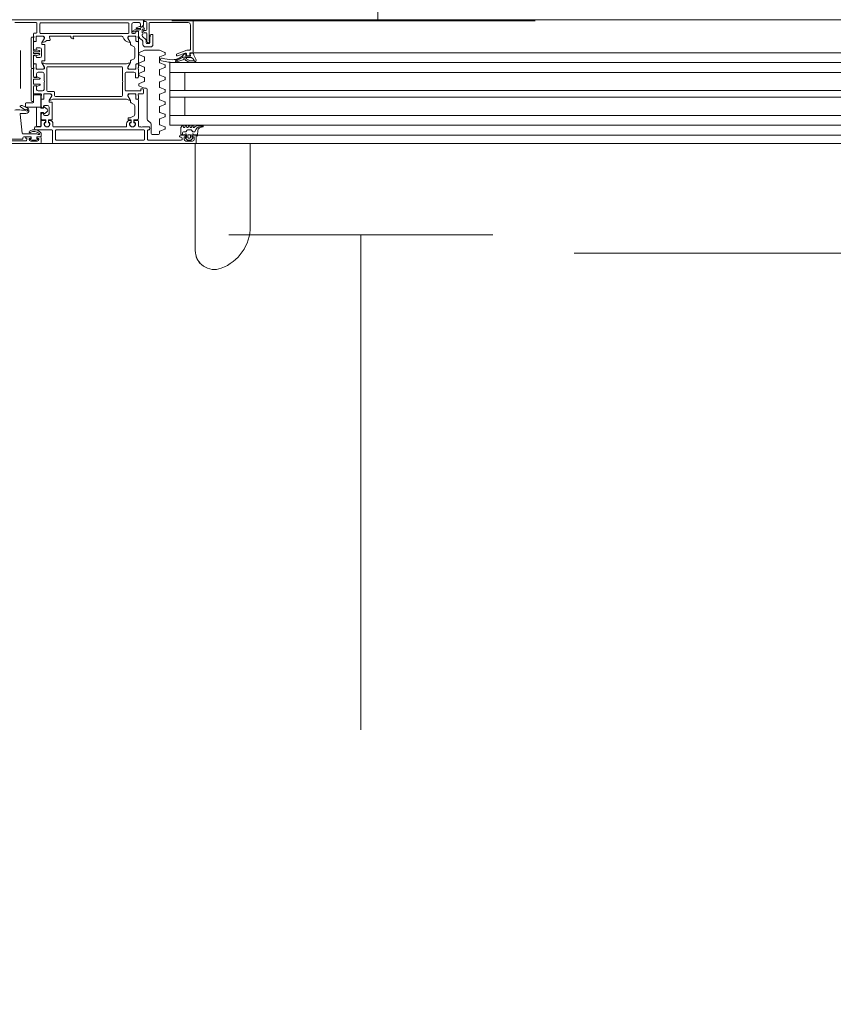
# Model space of a CAD drawing. Header units: centimetres. Extents: x -2424 to 1783, y 5 to 2907.
# Tile 43 of 94: x 392 to 441, y 960 to 1020. Entities that reach past the tile are written whole.
import ezdxf

# ---------------------------------------------------------------- set-up
doc = ezdxf.new("R2010")
doc.units = ezdxf.units.CM
doc.linetypes.add('Dash', pattern=[60, 30, -30])
doc.linetypes.add('Długa kreska', pattern=[142.875, 95.25, -47.625])
for name, color, linetype, lineweight in [('A-DETL', 90, 'Continuous', 9), ('A-DETL-GENF', 92, 'Continuous', 13), ('A-DOOR', 31, 'Continuous', 13)]:
    doc.layers.add(name, color=color, linetype=linetype, lineweight=lineweight)

msp = doc.modelspace()

# ---------------------------------------------------------------- linework, layer by layer
at = {"layer": 'A-DETL', "color": 251, "linetype": 'Dash', "lineweight": 9}
for p, q in [((423.389, 1019.9), (401.389, 1019.9)), ((420.842, 1006.951), (404.842, 1006.951))]:
    msp.add_line(p, q, dxfattribs=at)
at = {"layer": 'A-DETL', "color": 251, "linetype": 'Długa kreska', "lineweight": 9}
msp.add_line((1235.377, 1005.826), (294.377, 1005.826), dxfattribs=at)
at = {"layer": 'A-DETL', "color": 251, "linetype": 'Dash', "lineweight": 9}
for points, knots in [([(-555.623, 1472.575), (-478.908, 1472.575), (-450.623, 1472.575), (-439.123, 1472.575), (-439.123, 1461.075), (-439.123, 1432.79), (-439.123, 1329.11), (-439.123, 1326.281), (-439.123, 1289.326), (-402.167, 1289.326), (-399.339, 1289.326), (54.377, 1289.326), (347.204, 1289.326), (391.666, 1289.326), (413.877, 1267.114), (413.877, 1211.148), (413.877, 1019.9)], [0, 0, 0, 0, 1.274059, 1.834911, 2.395763, 3.964714, 5.438832, 7.007784, 7.847024, 8.686264, 14.083246, 22.278473, 30.929004, 34.961158, 36.402966, 39.45005, 39.45005, 39.45005, 39.45005]), ([(412.842, 1006.951), (412.842, 497.964), (412.842, 435.326), (370.988, 410.917), (291.377, 409.326)], [0, 0, 0, 0, 6.781245, 8.866954, 8.866954, 8.866954, 8.866954])]:
    msp.add_open_spline(points, degree=3, knots=knots, dxfattribs=at)
at = {"layer": 'A-DETL-GENF', "color": 251, "lineweight": 9}
for p, q in [((489.377, 1019.976), (338.377, 1019.976)), ((406.227, 1017.976), (472.957, 1017.976)), ((468.377, 1017.376), (406.227, 1017.376)), ((468.377, 1016.776), (406.227, 1016.776)), ((468.377, 1015.676), (406.227, 1015.676)), ((468.377, 1015.276), (406.227, 1015.276)), ((468.377, 1014.176), (406.227, 1014.176)), ((468.377, 1013.576), (406.227, 1013.576)), ((468.377, 1012.976), (406.227, 1012.976)), ((339.277, 1012.476), (488.477, 1012.476))]:
    msp.add_line(p, q, dxfattribs=at)
at = {"layer": 'A-DOOR', "color": 251, "lineweight": 9}
for p, q in [((393.177, 1019.806), (391.887, 1019.806)), ((393.227, 1019.216), (393.227, 1019.756)), ((393.397, 1019.726), (393.397, 1019.196)), ((398.747, 1019.776), (393.447, 1019.776)), ((398.797, 1019.196), (398.797, 1019.726)), ((398.967, 1019.696), (398.967, 1019.186)), ((399.407, 1019.796), (399.067, 1019.796)), ((399.24, 1019.489), (399.444, 1019.559)), ((399.467, 1019.451), (399.247, 1019.451)), ((399.877, 1019.376), (399.877, 1019.806)), ((402.377, 1019.806), (400.067, 1019.806)), ((402.527, 1019.976), (408.027, 1019.976)), ((402.527, 1018.176), (402.527, 1019.656)), ((392.877, 1018.876), (392.877, 1017.076)), ((393.027, 1018.976), (393.027, 1019.116)), ((393.027, 1018.686), (393.027, 1018.876)), ((393.047, 1018.904), (393.047, 1018.947)), ((393.077, 1019.166), (393.177, 1019.166)), ((393.186, 1018.956), (393.186, 1018.686)), ((393.187, 1018.925), (393.187, 1018.685)), ((393.627, 1018.976), (393.206, 1018.976)), ((393.571, 1018.975), (393.237, 1018.975)), ((393.447, 1019.146), (398.747, 1019.146)), ((393.524, 1018.592), (393.658, 1018.825)), ((393.984, 1018.94), (394.02, 1018.751)), ((395.257, 1018.976), (394.013, 1018.976)), ((395.277, 1018.946), (395.277, 1018.956)), ((395.432, 1018.826), (395.397, 1018.826)), ((398.377, 1018.976), (395.447, 1018.976)), ((398.88, 1018.592), (398.746, 1018.825)), ((399.198, 1018.976), (398.777, 1018.976)), ((398.832, 1018.975), (399.167, 1018.975)), ((399.017, 1019.136), (399.127, 1019.136)), ((399.018, 1019.287), (399.145, 1019.363)), ((399.193, 1019.234), (399.027, 1019.25)), ((399.171, 1019.371), (399.467, 1019.371)), ((399.215, 1019.261), (399.215, 1019.254)), ((399.217, 1018.925), (399.217, 1018.685)), ((399.218, 1018.686), (399.218, 1018.956)), ((399.362, 1019.281), (399.235, 1019.281)), ((399.357, 1018.947), (399.357, 1018.904)), ((399.377, 1019.226), (399.377, 1018.976)), ((399.377, 1018.876), (399.377, 1018.686)), ((399.382, 1019.032), (399.382, 1019.261)), ((399.607, 1019.376), (399.607, 1019.186)), ((399.607, 1019.086), (399.607, 1019.022)), ((399.671, 1018.899), (399.783, 1018.82)), ((399.827, 1019.186), (399.735, 1019.186)), ((399.877, 1018.688), (399.877, 1019.136)), ((400.139, 1019.076), (400.227, 1019.076)), ((400.247, 1019.056), (400.247, 1018.476)), ((393.027, 1018.605), (393.027, 1018.235)), ((393.156, 1018.656), (393.057, 1018.656)), ((393.157, 1018.655), (393.077, 1018.655)), ((393.227, 1018.276), (393.407, 1018.276)), ((393.517, 1018.496), (393.517, 1018.567)), ((393.687, 1018.476), (393.537, 1018.476)), ((393.707, 1017.496), (393.707, 1018.456)), ((393.991, 1018.716), (393.827, 1018.716)), ((398.887, 1018.522), (398.887, 1018.567)), ((399.107, 1018.338), (398.937, 1018.436)), ((399.157, 1017.7), (399.157, 1018.251)), ((399.247, 1018.655), (399.327, 1018.655)), ((399.347, 1018.656), (399.248, 1018.656)), ((399.377, 1018.605), (399.377, 1017.347)), ((399.594, 1018.727), (399.51, 1018.786)), ((399.647, 1018.476), (399.647, 1018.625)), ((400.097, 1018.326), (399.797, 1018.326)), ((399.847, 1018.697), (399.847, 1018.576)), ((399.914, 1018.603), (399.882, 1018.665)), ((399.897, 1018.526), (400.007, 1018.526)), ((399.997, 1018.576), (399.958, 1018.576)), ((400.047, 1018.656), (400.047, 1018.626)), ((392.227, 1015.803), (392.227, 1018.101)), ((393.017, 1017.951), (393.017, 1018.001)), ((393.027, 1017.716), (393.027, 1017.347)), ((393.047, 1018.031), (393.362, 1018.031)), ((393.362, 1017.921), (393.047, 1017.921)), ((393.101, 1018.138), (393.145, 1018.126)), ((393.145, 1017.825), (393.101, 1017.813)), ((393.177, 1018.151), (393.177, 1018.226)), ((393.177, 1017.726), (393.177, 1017.801)), ((393.37, 1018.103), (393.203, 1018.148)), ((393.203, 1017.804), (393.37, 1017.849)), ((393.407, 1017.676), (393.227, 1017.676)), ((393.392, 1018.061), (393.392, 1018.075)), ((393.392, 1017.878), (393.392, 1017.891)), ((393.507, 1018.176), (393.507, 1017.776)), ((399.397, 1017.884), (399.397, 1017.947)), ((399.428, 1017.993), (399.738, 1018.122)), ((399.716, 1017.718), (399.428, 1017.838)), ((399.747, 1017.532), (399.747, 1017.672)), ((399.757, 1018.126), (400.637, 1018.126)), ((400.647, 1017.672), (400.647, 1017.409)), ((400.656, 1018.122), (400.966, 1017.993)), ((400.966, 1017.838), (400.678, 1017.718)), ((400.996, 1017.878), (400.996, 1017.953)), ((402.039, 1017.691), (401.609, 1017.439)), ((401.641, 1017.529), (401.88, 1017.673)), ((401.677, 1017.826), (401.677, 1017.857)), ((401.71, 1017.904), (402.309, 1018.123)), ((402.21, 1017.948), (401.744, 1017.779)), ((402.187, 1017.704), (402.089, 1017.704)), ((402.178, 1017.916), (402.205, 1017.916)), ((402.235, 1017.889), (402.247, 1017.787)), ((402.277, 1017.826), (402.277, 1017.901)), ((402.277, 1017.761), (402.488, 1017.761)), ((402.326, 1018.126), (402.477, 1018.126)), ((402.427, 1017.776), (402.327, 1017.776)), ((402.477, 1017.926), (402.477, 1017.826)), ((402.518, 1017.794), (402.506, 1017.884)), ((402.627, 1017.976), (402.527, 1017.976)), ((402.53, 1017.918), (402.67, 1017.945)), ((402.627, 1017.976), (408.027, 1017.976)), ((393.027, 1017.076), (393.027, 1017.266)), ((393.047, 1017.004), (393.047, 1017.047)), ((393.057, 1017.296), (393.156, 1017.296)), ((393.077, 1017.297), (393.157, 1017.297)), ((393.186, 1017.266), (393.186, 1016.996)), ((393.187, 1017.267), (393.187, 1017.027)), ((393.517, 1017.384), (393.517, 1017.456)), ((393.658, 1017.127), (393.524, 1017.359)), ((393.537, 1017.476), (393.687, 1017.476)), ((393.747, 1017.296), (398.657, 1017.296)), ((393.827, 1017.076), (393.827, 1015.676)), ((398.357, 1017.126), (393.877, 1017.126)), ((398.407, 1016.276), (398.407, 1017.076)), ((398.746, 1017.127), (398.88, 1017.359)), ((398.887, 1017.384), (398.887, 1017.429)), ((398.937, 1017.515), (399.107, 1017.613)), ((399.217, 1017.267), (399.217, 1017.027)), ((399.218, 1016.996), (399.218, 1017.266)), ((399.327, 1017.297), (399.247, 1017.297)), ((399.248, 1017.296), (399.347, 1017.296)), ((399.357, 1017.047), (399.357, 1017.004)), ((399.377, 1017.266), (399.377, 1017.076)), ((399.397, 1017.257), (399.397, 1017.32)), ((399.428, 1017.367), (399.716, 1017.486)), ((399.716, 1017.092), (399.428, 1017.211)), ((399.747, 1016.906), (399.747, 1017.046)), ((400.678, 1017.363), (400.966, 1017.243)), ((400.966, 1017.088), (400.678, 1016.968)), ((400.996, 1017.128), (400.996, 1017.203)), ((402.056, 1017.539), (401.643, 1017.396)), ((402.227, 1017.53), (402.186, 1017.585)), ((402.433, 1017.405), (402.266, 1017.496)), ((402.461, 1017.504), (402.343, 1017.568)), ((402.754, 1017.391), (402.49, 1017.391)), ((402.767, 1017.484), (402.543, 1017.484)), ((402.737, 1017.537), (402.811, 1017.407)), ((392.877, 1016.966), (392.877, 1015.076)), ((393.027, 1016.536), (393.027, 1016.976)), ((393.217, 1016.476), (393.067, 1016.476)), ((393.206, 1016.976), (393.627, 1016.976)), ((393.237, 1016.977), (393.571, 1016.977)), ((393.399, 1016.435), (393.257, 1016.502)), ((393.557, 1016.796), (393.307, 1016.796)), ((393.657, 1016.276), (393.657, 1016.696)), ((398.577, 1016.746), (398.577, 1015.706)), ((399.097, 1016.796), (398.627, 1016.796)), ((398.777, 1016.976), (399.198, 1016.976)), ((399.167, 1016.977), (398.832, 1016.977)), ((399.377, 1016.976), (399.377, 1016.506)), ((399.397, 1016.631), (399.397, 1016.694)), ((399.428, 1016.74), (399.716, 1016.859)), ((399.716, 1016.465), (399.428, 1016.584)), ((400.647, 1016.922), (400.647, 1016.659)), ((400.678, 1016.613), (400.966, 1016.493)), ((400.996, 1016.378), (400.996, 1016.453)), ((408.027, 1016.776), (401.277, 1016.776)), ((393.017, 1016.106), (393.017, 1016.346)), ((393.027, 1015.526), (393.027, 1015.916)), ((393.047, 1016.376), (393.387, 1016.376)), ((393.387, 1016.076), (393.047, 1016.076)), ((393.067, 1015.976), (393.217, 1015.976)), ((393.257, 1015.949), (393.399, 1016.016)), ((393.417, 1016.406), (393.417, 1016.408)), ((393.417, 1016.043), (393.417, 1016.046)), ((393.657, 1015.756), (393.657, 1016.176)), ((398.407, 1015.376), (398.407, 1016.176)), ((399.397, 1016.004), (399.397, 1016.067)), ((399.428, 1016.113), (399.716, 1016.233)), ((399.738, 1015.829), (399.428, 1015.958)), ((399.747, 1016.279), (399.747, 1016.419)), ((400.647, 1016.172), (400.647, 1015.909)), ((400.966, 1016.338), (400.678, 1016.218)), ((400.678, 1015.863), (400.966, 1015.743)), ((393.477, 1015.476), (393.077, 1015.476)), ((393.307, 1015.656), (393.557, 1015.656)), ((393.477, 1015.186), (393.477, 1015.376)), ((393.497, 1015.404), (393.497, 1015.447)), ((393.636, 1015.456), (393.636, 1015.186)), ((393.637, 1015.425), (393.637, 1015.185)), ((394.077, 1015.476), (393.656, 1015.476)), ((394.021, 1015.475), (393.687, 1015.475)), ((393.877, 1015.626), (394.247, 1015.626)), ((393.974, 1015.092), (394.108, 1015.325)), ((394.297, 1015.576), (394.297, 1015.376)), ((394.347, 1015.326), (398.357, 1015.326)), ((398.627, 1015.656), (399.477, 1015.656)), ((398.88, 1015.092), (398.746, 1015.325)), ((399.198, 1015.476), (398.777, 1015.476)), ((398.832, 1015.475), (399.167, 1015.475)), ((399.217, 1015.425), (399.217, 1015.185)), ((399.218, 1015.186), (399.218, 1015.456)), ((399.357, 1015.447), (399.357, 1015.404)), ((399.627, 1015.476), (399.377, 1015.476)), ((399.377, 1015.376), (399.377, 1015.186)), ((399.677, 1015.746), (399.677, 1015.526)), ((399.847, 1015.826), (399.757, 1015.826)), ((399.897, 1013.967), (399.897, 1015.776)), ((400.647, 1015.422), (400.647, 1015.159)), ((400.966, 1015.588), (400.678, 1015.468)), ((400.996, 1015.628), (400.996, 1015.703)), ((392.477, 1014.532), (392.226, 1014.701)), ((392.229, 1014.753), (392.271, 1014.775)), ((392.341, 1014.777), (392.655, 1014.624)), ((393.477, 1015.105), (393.477, 1014.74)), ((393.606, 1015.156), (393.507, 1015.156)), ((393.607, 1015.155), (393.527, 1015.155)), ((393.627, 1014.656), (393.627, 1014.731)), ((393.677, 1014.781), (393.857, 1014.781)), ((393.957, 1014.681), (393.957, 1014.281)), ((393.967, 1015.001), (393.967, 1015.067)), ((394.137, 1014.981), (393.987, 1014.981)), ((394.157, 1013.921), (394.157, 1014.961)), ((398.657, 1015.156), (394.197, 1015.156)), ((398.887, 1015.022), (398.887, 1015.067)), ((399.107, 1014.838), (398.937, 1014.936)), ((399.157, 1014.244), (399.157, 1014.751)), ((399.247, 1015.155), (399.327, 1015.155)), ((399.347, 1015.156), (399.248, 1015.156)), ((399.377, 1015.105), (399.377, 1013.986)), ((400.647, 1014.672), (400.647, 1014.409)), ((400.678, 1015.113), (400.966, 1014.993)), ((400.966, 1014.838), (400.678, 1014.718)), ((400.996, 1014.878), (400.996, 1014.953)), ((392.21, 1014.244), (392.33, 1013.1)), ((392.555, 1014.292), (392.261, 1014.3)), ((392.618, 1014.529), (392.508, 1014.524)), ((392.663, 1014.499), (392.652, 1014.513)), ((393.477, 1014.221), (393.477, 1013.958)), ((393.551, 1014.643), (393.595, 1014.631)), ((393.595, 1014.33), (393.551, 1014.318)), ((393.627, 1014.231), (393.627, 1014.306)), ((393.857, 1014.181), (393.677, 1014.181)), ((400.678, 1014.363), (400.966, 1014.243)), ((400.966, 1014.088), (400.678, 1013.968)), ((400.996, 1014.128), (400.996, 1014.203)), ((408.027, 1014.176), (401.277, 1014.176)), ((393.127, 1013.476), (393.427, 1013.476)), ((393.477, 1013.526), (393.477, 1013.826)), ((393.495, 1013.938), (393.739, 1013.917)), ((393.527, 1013.876), (393.717, 1013.876)), ((393.714, 1013.746), (393.681, 1013.746)), ((393.737, 1013.736), (393.701, 1013.736)), ((393.737, 1013.857), (393.744, 1013.778)), ((393.757, 1013.897), (393.757, 1013.756)), ((393.917, 1013.756), (393.917, 1013.881)), ((393.929, 1013.778), (393.936, 1013.857)), ((393.937, 1013.901), (394.137, 1013.901)), ((393.972, 1013.736), (393.937, 1013.736)), ((393.956, 1013.876), (393.997, 1013.876)), ((393.993, 1013.746), (393.959, 1013.746)), ((394.197, 1013.676), (394.197, 1013.526)), ((394.247, 1013.476), (398.607, 1013.476)), ((398.657, 1013.526), (398.657, 1013.676)), ((398.747, 1013.921), (398.747, 1014.011)), ((398.917, 1013.901), (398.767, 1013.901)), ((398.857, 1013.876), (398.897, 1013.876)), ((398.894, 1013.746), (398.861, 1013.746)), ((398.881, 1013.736), (398.917, 1013.736)), ((398.917, 1013.857), (398.924, 1013.778)), ((398.937, 1013.756), (398.937, 1013.881)), ((399.097, 1013.897), (399.097, 1013.756)), ((399.109, 1013.778), (399.116, 1013.857)), ((399.331, 1013.936), (399.115, 1013.917)), ((399.117, 1013.736), (399.152, 1013.736)), ((399.136, 1013.876), (399.327, 1013.876)), ((399.173, 1013.746), (399.139, 1013.746)), ((399.377, 1013.826), (399.377, 1013.526)), ((399.427, 1013.476), (399.517, 1013.476)), ((399.617, 1013.476), (400.017, 1013.476)), ((400.118, 1013.705), (399.926, 1013.896)), ((400.147, 1013.076), (400.147, 1013.634)), ((400.647, 1013.922), (400.647, 1013.659)), ((400.678, 1013.613), (400.966, 1013.493)), ((402.085, 1013.526), (402.108, 1013.465)), ((402.185, 1013.465), (402.208, 1013.526)), ((402.285, 1013.526), (402.308, 1013.465)), ((402.385, 1013.465), (402.408, 1013.526)), ((402.485, 1013.526), (402.508, 1013.465)), ((402.585, 1013.465), (402.608, 1013.526)), ((402.687, 1013.516), (402.687, 1013.476)), ((402.986, 1013.556), (403.253, 1013.556)), ((403.261, 1013.476), (403.135, 1013.452)), ((403.251, 1013.533), (403.278, 1013.547)), ((392.38, 1013.056), (393.22, 1013.056)), ((392.797, 1012.876), (392.587, 1012.876)), ((393.077, 1013.356), (393.077, 1013.426)), ((394.127, 1013.306), (393.127, 1013.306)), ((393.427, 1012.876), (393.297, 1012.876)), ((393.477, 1013.106), (393.477, 1012.926)), ((394.177, 1012.526), (394.177, 1013.256)), ((394.347, 1013.256), (394.347, 1012.726)), ((399.697, 1013.306), (394.397, 1013.306)), ((399.747, 1012.726), (399.747, 1013.256)), ((399.917, 1013.256), (399.917, 1012.726)), ((400.017, 1013.306), (399.967, 1013.306)), ((400.067, 1013.426), (400.067, 1013.356)), ((400.597, 1013.026), (400.197, 1013.026)), ((400.647, 1013.172), (400.647, 1013.076)), ((400.966, 1013.338), (400.678, 1013.218)), ((400.996, 1013.378), (400.996, 1013.453)), ((401.867, 1012.906), (401.867, 1012.926)), ((401.917, 1012.976), (402.197, 1012.976)), ((402.187, 1013.006), (401.977, 1013.006)), ((402.049, 1013.006), (402.049, 1013.125)), ((402.099, 1013.175), (402.21, 1013.175)), ((402.253, 1013.2), (402.294, 1013.27)), ((402.287, 1012.876), (402.287, 1013.006)), ((402.337, 1013.295), (402.561, 1013.295)), ((402.367, 1012.956), (402.367, 1012.846)), ((402.477, 1013.006), (402.417, 1013.006)), ((402.527, 1012.846), (402.527, 1012.956)), ((402.604, 1013.27), (402.644, 1013.2)), ((402.607, 1013.006), (402.607, 1012.876)), ((402.688, 1013.175), (402.753, 1013.175)), ((402.697, 1012.976), (402.827, 1012.976)), ((402.877, 1012.926), (402.877, 1012.526)), ((402.974, 1013.273), (402.947, 1012.966)), ((402.949, 1012.976), (408.027, 1012.976)), ((381.627, 1012.476), (393.427, 1012.476)), ((392.567, 1012.646), (391.277, 1012.646)), ((392.327, 1012.731), (391.477, 1012.731)), ((392.377, 1012.826), (392.377, 1012.781)), ((392.797, 1012.756), (392.847, 1012.756)), ((393.247, 1012.626), (392.847, 1012.626)), ((393.247, 1012.756), (393.297, 1012.756)), ((393.477, 1012.526), (393.477, 1012.826)), ((402.827, 1012.476), (394.227, 1012.476)), ((394.397, 1012.676), (399.697, 1012.676)), ((399.967, 1012.676), (401.967, 1012.676)), ((401.967, 1012.856), (401.917, 1012.856)), ((402.017, 1012.726), (402.017, 1012.806)), ((402.33, 1012.69), (402.226, 1012.794)), ((402.247, 1012.846), (402.257, 1012.846)), ((402.247, 1012.626), (402.647, 1012.626)), ((402.529, 1012.676), (402.365, 1012.676)), ((402.417, 1012.796), (402.477, 1012.796)), ((402.668, 1012.794), (402.564, 1012.69)), ((402.637, 1012.846), (402.647, 1012.846)), ((402.81, 1012.476), (402.81, 1006.002)), ((402.827, 1012.476), (408.027, 1012.476)), ((406.143, 1007.459), (406.143, 1012.476))]:
    msp.add_line(p, q, dxfattribs=at)
at = {"layer": 'A-DOOR', "color": 251, "lineweight": 9, "flags": 128}
for points in [[(391.027, 1019.976), (399.677, 1019.976), (399.677, 1019.636), (399.567, 1019.526), (399.507, 1019.526), (399.507, 1019.696)], [(399.512, 1019.526), (399.577, 1019.526), (399.631, 1019.587)], [(399.664, 1019.582), (399.747, 1019.396), (399.627, 1019.396)], [(399.827, 1019.856), (399.727, 1019.856), (399.727, 1019.976), (402.677, 1019.976), (402.677, 1018.026)], [(400.017, 1019.756), (400.017, 1018.676), (400.027, 1018.676)], [(393.017, 1018.146), (393.017, 1018.926), (392.927, 1018.926)], [(393.539, 1018.616), (393.677, 1018.856), (393.677, 1018.926)], [(395.427, 1018.956), (395.427, 1018.894), (395.446, 1018.866), (395.452, 1018.846)], [(398.727, 1018.926), (398.727, 1018.856), (398.865, 1018.616)], [(399.227, 1019.236), (399.227, 1019.276), (399.327, 1019.276)], [(399.717, 1019.196), (399.679, 1019.271), (399.677, 1019.326), (399.827, 1019.326)], [(400.057, 1018.576), (400.057, 1018.826), (400.09, 1019.033)], [(392.927, 1017.026), (393.017, 1017.026), (393.017, 1017.806)], [(393.177, 1018.116), (393.178, 1018.133), (393.177, 1018.126), (393.047, 1018.116)], [(393.047, 1017.836), (393.177, 1017.836), (393.178, 1017.82), (393.177, 1017.836)], [(402.287, 1017.617), (402.25, 1017.679), (402.586, 1017.679)], [(393.677, 1017.026), (393.677, 1017.096), (393.539, 1017.335)], [(398.865, 1017.335), (398.727, 1017.096), (398.727, 1017.026)], [(408.027, 1017.376), (401.277, 1017.376), (401.277, 1013.576), (408.027, 1013.576)], [(393.017, 1016.526), (393.017, 1017.016), (392.927, 1017.016)], [(393.207, 1016.696), (393.207, 1016.486), (393.077, 1016.486)], [(399.327, 1016.456), (399.197, 1016.456), (399.197, 1016.696)], [(402.177, 1016.776), (402.177, 1015.676), (401.277, 1015.676), (408.027, 1015.676)], [(392.927, 1015.026), (393.017, 1015.026), (393.017, 1015.926)], [(393.077, 1015.966), (393.207, 1015.966), (393.207, 1015.756)], [(393.989, 1015.116), (394.127, 1015.356), (394.127, 1015.426)], [(398.727, 1015.426), (398.727, 1015.356), (398.865, 1015.116)], [(399.527, 1015.706), (399.527, 1015.796), (399.627, 1015.796)], [(402.177, 1014.176), (402.177, 1015.276), (401.277, 1015.276), (408.027, 1015.276)], [(398.767, 1014.031), (398.881, 1014.031), (399.107, 1014.158)], [(401.947, 1013.036), (401.947, 1013.435), (402.012, 1013.536)], [(392.867, 1012.776), (392.867, 1012.876), (392.427, 1012.876)], [(393.427, 1012.876), (393.227, 1012.876), (393.227, 1012.776)], [(402.247, 1012.926), (402.247, 1012.876), (402.147, 1012.876), (402.147, 1012.726)], [(402.747, 1012.726), (402.747, 1012.876), (402.647, 1012.876), (402.647, 1012.926)], [(402.907, 1012.926), (402.907, 1013.006), (402.707, 1013.006)], [(392.537, 1012.826), (392.537, 1012.796), (392.617, 1012.796), (392.617, 1012.696)], [(392.747, 1012.726), (392.747, 1012.776), (392.847, 1012.776), (392.847, 1012.826)], [(393.247, 1012.826), (393.247, 1012.776), (393.347, 1012.776), (393.347, 1012.726)]]:
    msp.add_lwpolyline(points, dxfattribs=at)
for points in [[(392.577, 1014.676), (393.467, 1014.676), (393.467, 1015.376), (393.467, 1014.676)], [(393.027, 1015.376), (393.027, 1014.986)], [(393.417, 1015.426), (393.077, 1015.426)], [(392.527, 1014.886), (392.527, 1014.726)], [(392.977, 1014.936), (392.577, 1014.936)], [(393.197, 1014.676), (393.467, 1014.676), (393.467, 1014.611), (393.627, 1014.611), (393.643, 1014.67), (393.627, 1014.611), (393.467, 1014.611), (393.467, 1014.676)], [(393.691, 1014.685), (393.843, 1014.557)], [(393.207, 1013.546), (393.207, 1014.646)], [(393.643, 1014.291), (393.627, 1014.351), (393.467, 1014.351), (393.467, 1013.546), (393.467, 1014.351), (393.627, 1014.351)], [(393.843, 1014.404), (393.691, 1014.276)], [(393.417, 1013.496), (393.257, 1013.496)]]:
    msp.add_lwpolyline(points, close=True, dxfattribs=at)
at = {"layer": 'A-DOOR', "color": 251, "lineweight": 9}
for centre, radius, start, end in [((393.177, 1019.756), 0.05, 0, 90), ((393.447, 1019.726), 0.05, 90, 180), ((398.747, 1019.726), 0.05, 0, 90), ((399.067, 1019.696), 0.1, 90, 180), ((399.247, 1019.471), 0.02, 108.90458, 270), ((399.407, 1019.696), 0.1, 0, 90), ((399.457, 1019.521), 0.04, 23.81736, 108.90458), ((399.467, 1019.411), 0.04, 270, 90), ((399.512, 1019.546), 0.02, 203.81736, 270), ((399.646, 1019.574), 0.02, 23.83874, 138.57633), ((399.827, 1019.806), 0.05, 0, 90), ((400.067, 1019.756), 0.05, 90, 180), ((402.377, 1019.656), 0.15, 0, 90), ((392.927, 1018.876), 0.05, 90, 180), ((393.077, 1019.116), 0.05, 90, 180), ((393.017, 1018.947), 0.03, 0, 70.52878), ((393.017, 1018.904), 0.03, 289.47122, 0), ((393.177, 1019.216), 0.05, 270, 0), ((393.206, 1018.956), 0.02, 90, 180), ((393.237, 1018.925), 0.05, 90, 180), ((393.447, 1019.196), 0.05, 180, 270), ((393.571, 1018.875), 0.1, 330, 90), ((393.627, 1018.926), 0.05, 0, 90), ((394.013, 1018.946), 0.03, 90, 191), ((395.257, 1018.956), 0.02, 0, 90), ((395.397, 1018.946), 0.12, 180, 270), ((395.447, 1018.956), 0.02, 90, 180), ((395.447, 1018.894), 0.02, 180, 225), ((395.432, 1018.846), 0.02, 270, 0), ((395.432, 1018.852), 0.02, 0, 45), ((398.377, 1018.926), 0.05, 17.74842, 90), ((398.901, 1019.093), 0.5, 197.74842, 264.37742), ((398.777, 1018.926), 0.05, 90, 180), ((398.832, 1018.875), 0.1, 90, 210), ((398.747, 1019.196), 0.05, 270, 0), ((399.017, 1019.186), 0.05, 180, 270), ((399.029, 1019.27), 0.02, 121.18497, 264.5), ((399.127, 1019.236), 0.1, 270, 0), ((399.171, 1019.321), 0.05, 90, 121.18497), ((399.167, 1018.925), 0.05, 0, 90), ((399.195, 1019.254), 0.02, 264.5, 0), ((399.198, 1018.956), 0.02, 0, 90), ((399.235, 1019.261), 0.02, 90, 180), ((399.327, 1019.226), 0.05, 0, 90), ((399.387, 1018.947), 0.03, 109.47122, 180), ((399.387, 1018.904), 0.03, 180, 250.52878), ((399.362, 1019.261), 0.02, 0, 90), ((399.682, 1019.032), 0.3, 180, 235), ((399.627, 1019.376), 0.02, 90, 180), ((399.607, 1019.136), 0.05, 270, 90), ((399.757, 1019.022), 0.15, 180, 235), ((399.697, 1019.28), 0.02, 180, 207), ((399.735, 1019.206), 0.02, 207, 270), ((399.827, 1019.376), 0.05, 270, 0), ((399.827, 1019.136), 0.05, 0, 90), ((400.139, 1019.026), 0.05, 90, 170.90972), ((400.227, 1019.056), 0.02, 0, 90), ((393.057, 1018.686), 0.03, 180, 270), ((393.077, 1018.605), 0.05, 90, 180), ((393.127, 1018.235), 0.1, 180, 255), ((393.156, 1018.686), 0.03, 270, 0), ((393.157, 1018.685), 0.03, 270, 0), ((393.227, 1018.226), 0.05, 90, 180), ((393.407, 1018.176), 0.1, 0, 90), ((393.567, 1018.567), 0.05, 150, 180), ((393.537, 1018.496), 0.02, 180, 270), ((393.551, 1018.609), 0.0138, 150, 276.14068), ((393.499, 1019.093), 0.5, 276.14068, 311.02522), ((393.687, 1018.456), 0.02, 0, 90), ((393.991, 1018.746), 0.03, 270, 11), ((398.853, 1018.609), 0.0138, 264.37742, 30), ((398.837, 1018.567), 0.05, 0, 30), ((398.987, 1018.522), 0.1, 180, 240), ((399.057, 1018.251), 0.1, 0, 60), ((399.247, 1018.685), 0.03, 180, 270), ((399.248, 1018.686), 0.03, 180, 270), ((399.327, 1018.605), 0.05, 0, 90), ((399.347, 1018.686), 0.03, 270, 0), ((399.522, 1018.625), 0.125, 0, 55), ((399.797, 1018.476), 0.15, 180, 270), ((399.697, 1018.697), 0.15, 0, 55), ((399.897, 1018.576), 0.05, 180, 270), ((399.927, 1018.688), 0.05, 180, 207), ((399.958, 1018.626), 0.05, 207, 270), ((399.997, 1018.626), 0.05, 270, 0), ((400.007, 1018.576), 0.05, 270, 0), ((400.027, 1018.656), 0.02, 0, 90), ((400.097, 1018.476), 0.15, 270, 0), ((393.047, 1018.146), 0.03, 180, 270), ((393.047, 1018.001), 0.03, 90, 180), ((393.047, 1017.951), 0.03, 180, 270), ((393.047, 1017.806), 0.03, 90, 180), ((393.127, 1017.716), 0.1, 105, 180), ((393.152, 1018.151), 0.025, 255, 0), ((393.152, 1017.801), 0.025, 0, 105), ((393.227, 1017.726), 0.05, 180, 270), ((393.198, 1018.129), 0.02, 75, 170), ((393.198, 1017.823), 0.02, 190, 285), ((393.362, 1018.061), 0.03, 270, 0), ((393.362, 1017.891), 0.03, 0, 90), ((393.362, 1018.075), 0.03, 0, 75), ((393.362, 1017.878), 0.03, 285, 0), ((393.407, 1017.776), 0.1, 270, 0), ((399.057, 1017.7), 0.1, 300, 0), ((399.447, 1017.947), 0.05, 112.5, 180), ((399.447, 1017.884), 0.05, 180, 247.5), ((399.697, 1017.672), 0.05, 0, 67.5), ((399.757, 1018.076), 0.05, 90, 112.5), ((400.637, 1018.076), 0.05, 67.5, 90), ((400.697, 1017.672), 0.05, 112.5, 180), ((400.792, 1017.56), 0.08, 74.69903, 256.52965), ((401.509, 1020.384), 2.834, 255.78562, 268.47774), ((400.947, 1017.947), 0.05, 7.14524, 67.5), ((400.947, 1017.884), 0.05, 292.5, 352.85476), ((401.455, 1018.351), 0.8, 268.47136, 296.38612), ((401.727, 1017.857), 0.05, 110, 180), ((401.727, 1017.826), 0.05, 180, 290), ((401.285, 1018.657), 1.15, 297.16974, 319.15177), ((402.089, 1017.604), 0.1, 90, 120.38356), ((402.178, 1017.886), 0.03, 90, 139.15177), ((402.193, 1017.628), 0.0764, 29.93292, 94.26445), ((402.205, 1017.886), 0.03, 7.05644, 90), ((402.227, 1017.901), 0.05, 0, 110), ((402.277, 1017.791), 0.03, 187.05644, 270), ((402.327, 1017.826), 0.05, 180, 270), ((402.326, 1018.076), 0.05, 90, 110), ((402.427, 1017.826), 0.05, 270, 0), ((402.477, 1018.176), 0.05, 270, 0), ((402.527, 1017.926), 0.05, 90, 180), ((402.488, 1017.791), 0.03, 270, 7.20768), ((402.536, 1017.888), 0.03, 100.99409, 188.11799), ((402.586, 1017.619), 0.06, 33.30213, 90), ((402.627, 1018.026), 0.05, 270, 0), ((404.014, 1018.773), 1.777, 219.13554, 223.72657), ((402.676, 1017.916), 0.03, 11.42681, 102.35649), ((403.637, 1018.11), 0.95, 191.42681, 214.05102), ((392.927, 1017.076), 0.05, 180, 270), ((393.077, 1017.347), 0.05, 180, 270), ((393.057, 1017.266), 0.03, 90, 180), ((393.017, 1017.047), 0.03, 0, 70.52878), ((393.156, 1017.266), 0.03, 0, 90), ((393.157, 1017.267), 0.03, 0, 90), ((393.537, 1017.456), 0.02, 90, 180), ((393.567, 1017.384), 0.05, 180, 210), ((393.551, 1017.342), 0.0138, 84.67141, 210), ((393.505, 1016.858), 0.5, 61.13954, 84.67141), ((393.571, 1017.077), 0.1, 270, 30), ((393.687, 1017.496), 0.02, 270, 0), ((393.877, 1017.076), 0.05, 90, 180), ((398.357, 1017.076), 0.05, 0, 90), ((398.898, 1016.858), 0.5, 95.32859, 118.86046), ((398.832, 1017.077), 0.1, 150, 270), ((398.853, 1017.342), 0.0138, 330, 95.32859), ((398.837, 1017.384), 0.05, 330, 0), ((398.987, 1017.429), 0.1, 120, 180), ((399.247, 1017.267), 0.03, 90, 180), ((399.248, 1017.266), 0.03, 90, 180), ((399.327, 1017.347), 0.05, 270, 0), ((399.347, 1017.266), 0.03, 0, 90), ((399.387, 1017.047), 0.03, 109.47122, 180), ((399.447, 1017.32), 0.05, 112.5, 180), ((399.447, 1017.257), 0.05, 180, 247.5), ((399.697, 1017.532), 0.05, 292.5, 0), ((399.697, 1017.046), 0.05, 0, 67.5), ((400.697, 1017.409), 0.05, 180, 247.5), ((401.509, 1020.384), 2.994, 255.77229, 272.11829), ((400.947, 1017.197), 0.05, 7.14524, 67.5), ((400.947, 1017.134), 0.05, 292.5, 352.85476), ((401.68, 1017.465), 0.075, 121.1063, 200.01494), ((401.617, 1017.472), 0.08, 272.11057, 289.01012), ((402.03, 1017.614), 0.08, 289.01012, 333.04437), ((402.146, 1017.556), 0.05, 36.36663, 153.04437), ((402.323, 1017.602), 0.12, 216.36663, 241.36663), ((402.424, 1017.718), 0.17, 216.46341, 241.46341), ((402.49, 1017.511), 0.12, 241.36663, 270.00389), ((402.542, 1017.654), 0.17, 241.46341, 270.07281), ((402.702, 1017.517), 0.04, 29.6254, 45.03606), ((402.75, 1017.511), 0.12, 271.99234, 34.05102), ((392.927, 1016.966), 0.05, 90, 180), ((393.067, 1016.526), 0.05, 180, 270), ((393.017, 1017.004), 0.03, 289.47122, 0), ((393.077, 1016.536), 0.05, 180, 270), ((393.206, 1016.996), 0.02, 180, 270), ((393.237, 1017.027), 0.05, 180, 270), ((393.307, 1016.696), 0.1, 90, 180), ((393.245, 1016.474), 0.03, 65, 158.28824), ((393.557, 1016.696), 0.1, 0, 90), ((393.627, 1017.026), 0.05, 270, 0), ((398.627, 1016.746), 0.05, 90, 180), ((398.777, 1017.026), 0.05, 180, 270), ((399.097, 1016.696), 0.1, 0, 90), ((399.167, 1017.027), 0.05, 270, 0), ((399.198, 1016.996), 0.02, 270, 0), ((399.327, 1016.506), 0.05, 270, 0), ((399.387, 1017.004), 0.03, 180, 250.52878), ((399.447, 1016.694), 0.05, 112.5, 180), ((399.447, 1016.631), 0.05, 180, 247.5), ((399.697, 1016.906), 0.05, 292.5, 0), ((399.697, 1016.419), 0.05, 0, 67.5), ((400.697, 1016.922), 0.05, 112.5, 180), ((400.697, 1016.659), 0.05, 180, 247.5), ((400.947, 1016.447), 0.05, 7.14524, 67.5), ((393.047, 1016.346), 0.03, 90, 180), ((393.047, 1016.106), 0.03, 180, 270), ((393.067, 1015.926), 0.05, 90, 180), ((393.077, 1015.916), 0.05, 90, 180), ((393.245, 1015.977), 0.03, 201.71176, 295), ((393.387, 1016.406), 0.03, 270, 0), ((393.387, 1016.046), 0.03, 0, 90), ((393.387, 1016.408), 0.03, 0, 65), ((393.387, 1016.043), 0.03, 295, 0), ((393.604, 1016.226), 0.0725, 316.39718, 43.60282), ((398.354, 1016.226), 0.0725, 316.39718, 43.60282), ((399.447, 1016.067), 0.05, 112.5, 180), ((399.447, 1016.004), 0.05, 180, 247.5), ((399.697, 1016.279), 0.05, 292.5, 0), ((400.697, 1016.172), 0.05, 112.5, 180), ((400.697, 1015.909), 0.05, 180, 247.5), ((400.947, 1016.384), 0.05, 292.5, 352.85476), ((393.077, 1015.526), 0.05, 180, 270), ((393.077, 1015.376), 0.05, 90, 180), ((393.077, 1015.376), 0.05, 90, 180), ((393.307, 1015.756), 0.1, 180, 270), ((393.417, 1015.376), 0.05, 0, 90), ((393.417, 1015.376), 0.05, 0, 90), ((393.467, 1015.447), 0.03, 0, 70.52878), ((393.467, 1015.404), 0.03, 289.47122, 0), ((393.557, 1015.756), 0.1, 270, 0), ((393.656, 1015.456), 0.02, 90, 180), ((393.687, 1015.425), 0.05, 90, 180), ((393.877, 1015.676), 0.05, 180, 270), ((394.021, 1015.375), 0.1, 330, 90), ((394.077, 1015.426), 0.05, 0, 90), ((394.247, 1015.576), 0.05, 0, 90), ((394.347, 1015.376), 0.05, 180, 270), ((398.357, 1015.376), 0.05, 270, 0), ((398.627, 1015.706), 0.05, 180, 270), ((398.777, 1015.426), 0.05, 90, 180), ((398.832, 1015.375), 0.1, 90, 210), ((399.167, 1015.425), 0.05, 0, 90), ((399.198, 1015.456), 0.02, 0, 90), ((399.387, 1015.447), 0.03, 109.47122, 180), ((399.387, 1015.404), 0.03, 180, 250.52878), ((399.477, 1015.706), 0.05, 270, 0), ((399.627, 1015.746), 0.05, 0, 90), ((399.627, 1015.526), 0.05, 270, 0), ((399.757, 1015.876), 0.05, 247.5, 270), ((399.847, 1015.776), 0.05, 0, 90), ((400.697, 1015.422), 0.05, 112.5, 180), ((400.947, 1015.697), 0.05, 7.14524, 67.5), ((400.947, 1015.634), 0.05, 292.5, 352.85476), ((392.243, 1014.726), 0.03, 118, 236), ((392.308, 1014.704), 0.08, 66, 118), ((392.577, 1014.886), 0.05, 90, 180), ((392.577, 1014.886), 0.05, 90, 180), ((392.577, 1014.726), 0.05, 180, 270), ((392.577, 1014.726), 0.05, 180, 270), ((392.927, 1015.076), 0.05, 180, 270), ((392.977, 1014.986), 0.05, 270, 0), ((392.977, 1014.986), 0.05, 270, 0), ((393.157, 1014.646), 0.05, 0, 36.8699), ((393.157, 1014.646), 0.05, 0, 36.8699), ((393.507, 1015.186), 0.03, 180, 270), ((393.527, 1015.105), 0.05, 90, 180), ((393.577, 1014.74), 0.1, 180, 255), ((393.602, 1014.656), 0.025, 255, 0), ((393.606, 1015.186), 0.03, 270, 0), ((393.607, 1015.185), 0.03, 270, 0), ((393.677, 1014.731), 0.05, 90, 180), ((393.672, 1014.662), 0.03, 50, 165), ((393.672, 1014.662), 0.03, 50, 165), ((393.857, 1014.681), 0.1, 0, 90), ((394.017, 1015.067), 0.05, 150, 180), ((393.987, 1015.001), 0.02, 180, 270), ((394.001, 1015.109), 0.0138, 150, 275.32859), ((393.955, 1015.593), 0.5, 275.32859, 298.86046), ((394.137, 1014.961), 0.02, 0, 90), ((398.898, 1015.593), 0.5, 241.13954, 264.67141), ((398.853, 1015.109), 0.0138, 264.67141, 30), ((398.837, 1015.067), 0.05, 0, 30), ((398.987, 1015.022), 0.1, 180, 240), ((399.057, 1014.751), 0.1, 0, 60), ((399.247, 1015.185), 0.03, 180, 270), ((399.248, 1015.186), 0.03, 180, 270), ((399.327, 1015.105), 0.05, 0, 90), ((399.347, 1015.186), 0.03, 270, 0), ((400.697, 1015.159), 0.05, 180, 247.5), ((400.697, 1014.672), 0.05, 112.5, 180), ((400.947, 1014.947), 0.05, 7.14524, 67.5), ((400.947, 1014.884), 0.05, 292.5, 352.85476), ((392.07, 1012.513), 2, 86.78372, 95.39523), ((392.042, 1012.013), 2.5, 76.46904, 86.78372), ((392.26, 1014.25), 0.05, 88.60815, 186), ((392.505, 1014.574), 0.05, 236, 273), ((392.56, 1014.477), 0.185, 268.60815, 7.06664), ((392.62, 1014.489), 0.04, 37, 93), ((392.635, 1014.478), 0.035, 256.46904, 37), ((392.585, 1014.48), 0.16, 7.06664, 64), ((393.577, 1014.221), 0.1, 105, 180), ((393.602, 1014.306), 0.025, 0, 105), ((393.677, 1014.231), 0.05, 180, 270), ((393.672, 1014.299), 0.03, 195, 310), ((393.672, 1014.299), 0.03, 195, 310), ((393.779, 1014.481), 0.1, 310, 50), ((393.779, 1014.481), 0.1, 310, 50), ((393.857, 1014.281), 0.1, 270, 0), ((399.057, 1014.244), 0.1, 300, 0), ((400.697, 1014.409), 0.05, 180, 247.5), ((400.947, 1014.197), 0.05, 7.14524, 67.5), ((400.947, 1014.134), 0.05, 292.5, 352.85476), ((393.127, 1013.426), 0.05, 90, 180), ((393.257, 1013.546), 0.05, 180, 270), ((393.257, 1013.546), 0.05, 180, 270), ((393.417, 1013.546), 0.05, 270, 0), ((393.417, 1013.546), 0.05, 270, 0), ((393.427, 1013.526), 0.05, 270, 0), ((393.497, 1013.958), 0.02, 180, 265), ((393.527, 1013.826), 0.05, 90, 180), ((393.837, 1013.656), 0.18, 150, 30), ((393.837, 1013.651), 0.16, 147.91535, 32.08465), ((393.714, 1013.776), 0.03, 270, 5), ((393.717, 1013.856), 0.02, 5, 90), ((393.737, 1013.756), 0.02, 270, 0), ((393.737, 1013.897), 0.02, 0, 85), ((393.937, 1013.881), 0.02, 90, 180), ((393.937, 1013.756), 0.02, 180, 270), ((393.959, 1013.776), 0.03, 175, 270), ((393.956, 1013.856), 0.02, 90, 175), ((393.997, 1013.676), 0.2, 0, 90), ((394.137, 1013.921), 0.02, 270, 0), ((394.247, 1013.526), 0.05, 180, 270), ((398.607, 1013.526), 0.05, 270, 0), ((398.857, 1013.676), 0.2, 90, 180), ((398.767, 1014.011), 0.02, 90, 180), ((398.767, 1013.921), 0.02, 180, 270), ((399.017, 1013.656), 0.18, 150, 30), ((399.017, 1013.651), 0.16, 147.91005, 32.08995), ((398.881, 1014.051), 0.02, 270, 300), ((398.894, 1013.776), 0.03, 270, 5), ((398.897, 1013.856), 0.02, 5, 90), ((398.917, 1013.881), 0.02, 0, 90), ((398.917, 1013.756), 0.02, 270, 0), ((399.117, 1013.897), 0.02, 95, 180), ((399.117, 1013.756), 0.02, 180, 270), ((399.139, 1013.776), 0.03, 175, 270), ((399.136, 1013.856), 0.02, 90, 175), ((399.327, 1013.826), 0.05, 0, 90), ((399.327, 1013.986), 0.05, 275, 0), ((399.427, 1013.526), 0.05, 180, 270), ((399.567, 1013.528), 0.0725, 226.39718, 313.60282), ((399.997, 1013.967), 0.1, 180, 225), ((400.017, 1013.426), 0.05, 0, 90), ((400.047, 1013.634), 0.1, 0, 45), ((400.697, 1013.922), 0.05, 112.5, 180), ((400.697, 1013.659), 0.05, 180, 247.5), ((400.947, 1013.447), 0.05, 7.14524, 67.5), ((402.047, 1013.516), 0.04, 14.99947, 150.00033), ((402.147, 1013.476), 0.04, 195.00018, 344.99982), ((402.247, 1013.516), 0.04, 14.99956, 165.00044), ((402.347, 1013.476), 0.04, 195.00017, 344.99983), ((402.447, 1013.516), 0.04, 14.99956, 165.00044), ((402.547, 1013.476), 0.04, 195.00018, 344.99982), ((402.647, 1013.516), 0.04, 359.99978, 165.00028), ((402.727, 1013.476), 0.04, 180, 319.67921), ((402.986, 1013.256), 0.3, 89.99867, 139.68018), ((403.174, 1013.131), 0.381, 91.89948, 167.34011), ((403.127, 1013.853), 0.343, 275.60113, 291.05367), ((403.253, 1013.516), 0.04, 281.01056, 90.08089), ((392.38, 1013.106), 0.05, 186, 270), ((392.427, 1012.826), 0.05, 90, 180), ((392.587, 1012.826), 0.05, 90, 180), ((392.797, 1013.176), 0.05, 123.56001, 303.56001), ((393.062, 1012.776), 0.53, 38.50538, 123.56001), ((392.797, 1012.826), 0.05, 0, 90), ((393.062, 1012.776), 0.43, 45.0141, 123.56001), ((393.127, 1013.356), 0.05, 180, 270), ((393.22, 1012.956), 0.1, 44.427, 90), ((393.297, 1012.826), 0.05, 90, 180), ((393.327, 1013.061), 0.05, 224.427, 341.96421), ((393.342, 1013.056), 0.0341, 341.96421, 45.0141), ((393.427, 1012.926), 0.05, 270, 0), ((393.427, 1012.826), 0.05, 0, 90), ((394.127, 1013.256), 0.05, 0, 90), ((394.397, 1013.256), 0.05, 90, 180), ((399.697, 1013.256), 0.05, 0, 90), ((399.967, 1013.256), 0.05, 90, 180), ((400.017, 1013.356), 0.05, 270, 0), ((400.197, 1013.076), 0.05, 180, 270), ((400.597, 1013.076), 0.05, 270, 0), ((400.697, 1013.172), 0.05, 112.5, 180), ((400.947, 1013.384), 0.05, 292.5, 352.85476), ((401.917, 1012.926), 0.05, 90, 180), ((401.917, 1012.906), 0.05, 180, 270), ((401.977, 1013.036), 0.03, 180, 270), ((402.099, 1013.125), 0.05, 90, 180), ((402.237, 1013.006), 0.05, 359.99936, 179.99936), ((402.197, 1012.926), 0.05, 0, 90), ((402.21, 1013.225), 0.05, 270, 330), ((402.257, 1012.876), 0.03, 270, 0), ((402.337, 1013.245), 0.05, 90, 150), ((402.417, 1012.956), 0.05, 89.99888, 180.00112), ((402.477, 1012.956), 0.05, 359.99888, 90.00112), ((402.561, 1013.245), 0.05, 30, 90), ((402.657, 1013.006), 0.05, 0, 180), ((402.637, 1012.876), 0.03, 180, 270), ((402.688, 1013.225), 0.05, 210, 270), ((402.697, 1012.926), 0.05, 90, 180), ((402.753, 1013.225), 0.05, 270, 347.87339), ((402.827, 1012.926), 0.05, 0, 90), ((402.907, 1012.966), 0.04, 270.00008, 359.99936), ((403.173, 1013.255), 0.2, 101.0025, 174.99179), ((392.327, 1012.781), 0.05, 270, 0), ((392.567, 1012.696), 0.05, 270, 0), ((392.847, 1012.726), 0.1, 180, 270), ((392.797, 1012.736), 0.02, 90, 251.81945), ((393.047, 1013.497), 0.821, 251.81945, 288.18055), ((392.847, 1012.776), 0.02, 270, 0), ((393.247, 1012.776), 0.02, 180, 270), ((393.247, 1012.726), 0.1, 270, 0), ((393.297, 1012.736), 0.02, 288.18055, 90), ((393.427, 1012.526), 0.05, 270, 0), ((394.227, 1012.526), 0.05, 180, 270), ((394.397, 1012.726), 0.05, 180, 270), ((399.697, 1012.726), 0.05, 270, 0), ((399.967, 1012.726), 0.05, 180, 270), ((401.967, 1012.806), 0.05, 0, 90), ((401.967, 1012.726), 0.05, 270, 0), ((402.247, 1012.726), 0.1, 180, 270), ((402.247, 1012.816), 0.03, 89.99995, 225.00193), ((402.365, 1012.726), 0.05, 224.9723, 270), ((402.417, 1012.846), 0.05, 179.99786, 270.00214), ((402.477, 1012.846), 0.05, 269.99786, 0.00214), ((402.529, 1012.726), 0.05, 270, 315.02016), ((402.647, 1012.816), 0.03, 315.00341, 89.99452), ((402.647, 1012.726), 0.1, 270, 0), ((402.827, 1012.526), 0.05, 270, 0), ((403.426, 1007.459), 2.718, 290.5428, 0), ((403.972, 1006.002), 1.162, 180, 290.5428), ((403.972, 1006.002), 1.162, 199.45129, 221.45355), ((403.972, 1006.002), 1.162, 262.9071, 290.5428)]:
    msp.add_arc(centre, radius, start, end, dxfattribs=at)

doc.saveas('drawing.dxf')
